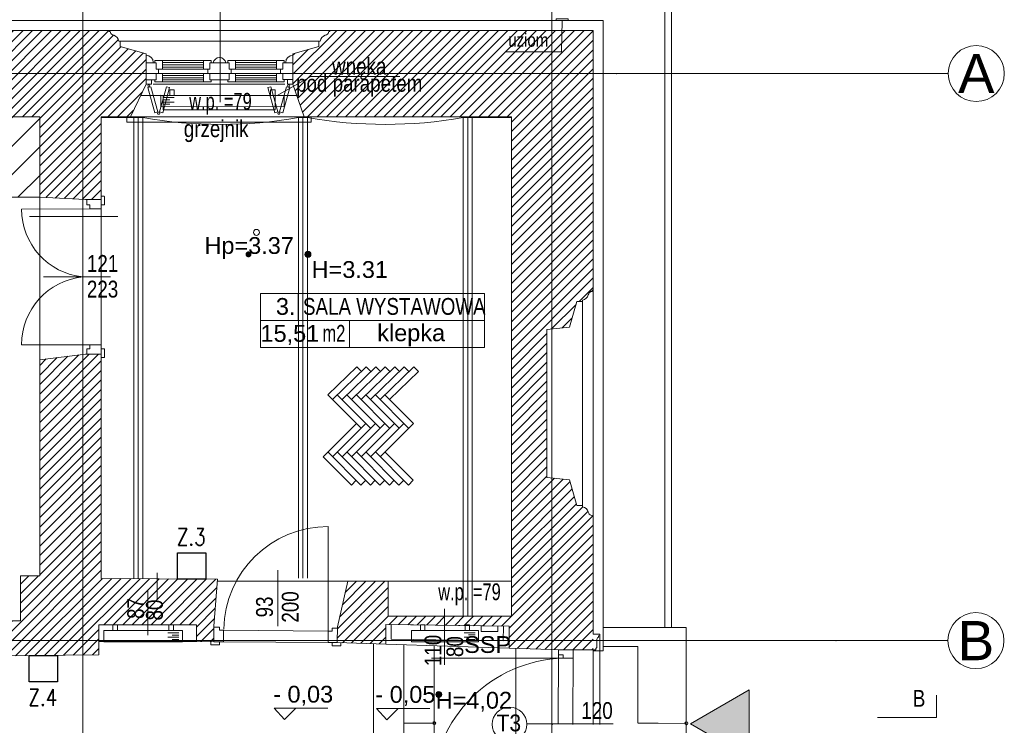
# Model space of a CAD drawing. Header units: millimetres. Extents: x -573548 to 674770, y -184010 to -47794.
# Tile 94 of 181: x 113328 to 122116, y -124238 to -117939. Entities that reach past the tile are written whole.
import ezdxf
from ezdxf.enums import TextEntityAlignment as Align

# ---------------------------------------------------------------- set-up
doc = ezdxf.new("R2010")
doc.units = ezdxf.units.MM
for name, color, linetype, lineweight in [('A.03 RZUT PARTERU_is$0$0_Nr_pióra__25', 8, 'Continuous', 9), ('A.03 RZUT PARTERU_is$0$A-DRZWI_Nr_pióra__9', 8, 'Continuous', 9), ('A.03 RZUT PARTERU_is$0$A-OKNA-OPIS_Nr_pióra__2', 8, 'Continuous', 9), ('A.03 RZUT PARTERU_is$0$A-OKNA-OPIS_Nr_pióra__8', 8, 'Continuous', 9), ('A.03 RZUT PARTERU_is$0$A-OPISY-2_Nr_pióra__2', 8, 'Continuous', 9), ('A.03 RZUT PARTERU_is$0$A-OPISY-3_Nr_pióra__6', 8, 'Continuous', 9), ('A.03 RZUT PARTERU_is$0$A-WIDOK_Nr_pióra__1', 8, 'Continuous', 9), ('A.03 RZUT PARTERU_is$0$A-WYSOKOSCI_Nr_pióra__20', 8, 'Continuous', 9), ('A.03 RZUT PARTERU_is$0$A-WYSOKOSCI_Nr_pióra__7', 8, 'Continuous', 9), ('A.03 RZUT PARTERU_is$0$A_okno_Nr_pióra__20', 8, 'Continuous', 9), ('A.03 RZUT PARTERU_is$0$COKÓŁ_Nr_pióra__1', 8, 'Continuous', 9), ('A.03 RZUT PARTERU_is$0$detalokna_Nr_pióra__1', 8, 'Continuous', 9), ('A.03 RZUT PARTERU_is$0$detalokna_Nr_pióra__2', 8, 'Continuous', 9), ('A.03 RZUT PARTERU_is$0$detalokna_Nr_pióra__8', 8, 'Continuous', 9), ('A.03 RZUT PARTERU_is$0$DIM MALY_Nr_pióra__8', 8, 'Continuous', 9), ('A.03 RZUT PARTERU_is$0$Drawing & Figure_Nr_pióra__18', 8, 'Continuous', 9), ('A.03 RZUT PARTERU_is$0$DRZWI_Nr_pióra__41', 8, 'Continuous', 9), ('A.03 RZUT PARTERU_is$0$Koty_Nr_pióra__1', 8, 'Continuous', 9), ('A.03 RZUT PARTERU_is$0$Koty_Nr_pióra__61', 8, 'Continuous', 9), ('A.03 RZUT PARTERU_is$0$linia nadproza_Nr_pióra__1', 8, 'Continuous', 9), ('A.03 RZUT PARTERU_is$0$Nowe_2D Drafting - General_Nr_pióra__59', 8, 'Continuous', 9), ('A.03 RZUT PARTERU_is$0$Nowe_A-OKNA-OPIS_Nr_pióra__59', 8, 'Continuous', 9), ('A.03 RZUT PARTERU_is$0$Nowe_A_okno_Nr_pióra__59', 8, 'Continuous', 9), ('A.03 RZUT PARTERU_is$0$Nowe_Annotation - Text_Nr_pióra__59', 8, 'Continuous', 9), ('A.03 RZUT PARTERU_is$0$Nowe_DRZWI_Nr_pióra__59', 8, 'Continuous', 9), ('A.03 RZUT PARTERU_is$0$Nowe_GRZEJNIK_Nr_pióra__59', 8, 'Continuous', 9), ('A.03 RZUT PARTERU_is$0$Nowe_okiennice_Nr_pióra__59', 8, 'Continuous', 9), ('A.03 RZUT PARTERU_is$0$Nowe_WIDOK_Nr_pióra__59', 8, 'Continuous', 9), ('A.03 RZUT PARTERU_is$0$opaska_Nr_pióra__1', 8, 'Continuous', 9), ('A.03 RZUT PARTERU_is$0$opisy inne_Nr_pióra__1', 8, 'Continuous', 9), ('A.03 RZUT PARTERU_is$0$opisy inne_Nr_pióra__25', 8, 'Continuous', 9), ('A.03 RZUT PARTERU_is$0$OSIE_Nr_pióra__1', 8, 'Continuous', 9), ('A.03 RZUT PARTERU_is$0$PARAPET_Nr_pióra__7', 8, 'Continuous', 9), ('A.03 RZUT PARTERU_is$0$podciagi_Nr_pióra__1', 8, 'Continuous', 9), ('A.03 RZUT PARTERU_is$0$POSADZKI_Nr_pióra__18', 8, 'Continuous', 9), ('A.03 RZUT PARTERU_is$0$PROG_Nr_pióra__1', 8, 'Continuous', 9), ('A.03 RZUT PARTERU_is$0$PROG_Nr_pióra__6', 8, 'Continuous', 9), ('A.03 RZUT PARTERU_is$0$SCHODY_Nr_pióra__1', 8, 'Continuous', 9), ('A.03 RZUT PARTERU_is$0$strop_Nr_pióra__1', 8, 'Continuous', 9), ('A.03 RZUT PARTERU_is$0$Structural - Bearing_Nr_pióra__21', 8, 'Continuous', 9), ('A.03 RZUT PARTERU_is$0$Structural - Grid', 8, 'Continuous', 9), ('A.03 RZUT PARTERU_is$0$Structural - Grid_Nr_pióra__17', 8, 'Continuous', 9), ('A.03 RZUT PARTERU_is$0$UZOIM#2_Nr_pióra__2', 8, 'Continuous', 9), ('BMS_URZĄDZENIA', 30, 'Continuous', 30), ('SAN_Grzejniki CO na rzucie', 7, 'Continuous', 13)]:
    doc.layers.add(name, color=color, linetype=linetype, lineweight=lineweight)
doc.styles.add('A.03 RZUT PARTERU_is$0$STYL_AUTOMATYCZNY_2', font='arial.ttf')
doc.styles.add('A.03 RZUT PARTERU_is$0$STYL_AUTOMATYCZNY_3', font='arial.ttf', dxfattribs={"width": 0.8})
doc.styles.add('A.03 RZUT PARTERU_is$0$STYL_AUTOMATYCZNY_4', font='arial.ttf', dxfattribs={"width": 0.7})
doc.styles.add('A.03 RZUT PARTERU_is$0$STYL_AUTOMATYCZNY_6', font='arial.ttf', dxfattribs={"width": 0.9})
doc.styles.add('A.03 RZUT PARTERU_is$0$STYL_AUTOMATYCZNY_8', font='arial.ttf', dxfattribs={"width": 0.8})
doc.styles.add('SIMPLEX-10', font='simplex.shx', dxfattribs={"width": 0.8, "height": 10})
pattern_1 = [(45, (655149.01, 0), (-42.426407, 42.426407), [])]

# ---------------------------------------------------------------- blocks, each defined once
blk = doc.blocks.new('A.03 RZUT PARTERU_is$0$Standardowy znacznik osi')
at = {"layer": 'A.03 RZUT PARTERU_is$0$Structural - Grid_Nr_pióra__17'}
blk.add_line((1000, 0), (17855.4, 0), dxfattribs=at)
at = {"layer": 'A.03 RZUT PARTERU_is$0$Structural - Grid_Nr_pióra__17', "style": 'A.03 RZUT PARTERU_is$0$STYL_AUTOMATYCZNY_2'}
for tag, p in [('AC_MarkerText_1_0', (5, -80)), ('AC_MarkerText_1_1', (19360.4, -80))]:
    blk.add_attdef(tag, text='', height=350, rotation=270, dxfattribs=at).set_placement(p, align=Align.TOP_CENTER)
blk = doc.blocks.new('A.03 RZUT PARTERU_is$0$Standardowy znacznik osi_2')
at = {"layer": 'A.03 RZUT PARTERU_is$0$Structural - Grid_Nr_pióra__17'}
blk.add_line((1000, 0), (17853.1, 0), dxfattribs=at)
at = {"layer": 'A.03 RZUT PARTERU_is$0$Structural - Grid_Nr_pióra__17', "style": 'A.03 RZUT PARTERU_is$0$STYL_AUTOMATYCZNY_2'}
for tag, p in [('AC_MarkerText_1_0', (5, -80)), ('AC_MarkerText_1_1', (19358.1, -80))]:
    blk.add_attdef(tag, text='', height=350, rotation=270, dxfattribs=at).set_placement(p, align=Align.TOP_CENTER)
blk = doc.blocks.new('A.03 RZUT PARTERU_is$0$Standardowy znacznik osi_4')
at = {"layer": 'A.03 RZUT PARTERU_is$0$Structural - Grid_Nr_pióra__17'}
for q in [(0, 0), (42868.7, 0)]:
    blk.add_line((1000, 0), q, dxfattribs=at)
blk.add_circle((-250, 0), 250, dxfattribs=at)
blk.add_point((1000, 0), dxfattribs=at)
blk.add_point((1000, 0), dxfattribs=at)
at = {"layer": 'A.03 RZUT PARTERU_is$0$Structural - Grid_Nr_pióra__17', "style": 'A.03 RZUT PARTERU_is$0$STYL_AUTOMATYCZNY_2'}
for tag, p in [('AC_MarkerText_1_0', (-250, -335)), ('AC_MarkerText_1_1', (44118.7, -335))]:
    blk.add_attdef(tag, text='', height=350, rotation=180, dxfattribs=at).set_placement(p, align=Align.TOP_CENTER)
blk = doc.blocks.new('A.03 RZUT PARTERU_is$0$Standardowy znacznik osi_3')
at = {"layer": 'A.03 RZUT PARTERU_is$0$Structural - Grid_Nr_pióra__17'}
for q in [(0, 0), (40906.6, 0)]:
    blk.add_line((2962.2, 0), q, dxfattribs=at)
blk.add_circle((-250, 0), 250, dxfattribs=at)
blk.add_point((2962.2, 0), dxfattribs=at)
blk.add_point((2962.2, 0), dxfattribs=at)
at = {"layer": 'A.03 RZUT PARTERU_is$0$Structural - Grid_Nr_pióra__17', "style": 'A.03 RZUT PARTERU_is$0$STYL_AUTOMATYCZNY_2'}
for tag, p in [('AC_MarkerText_1_0', (-250, -335)), ('AC_MarkerText_1_1', (44118.7, -335))]:
    blk.add_attdef(tag, text='', height=350, rotation=180, dxfattribs=at).set_placement(p, align=Align.TOP_CENTER)
blk = doc.blocks.new('A.03 RZUT PARTERU_is')
at = {"layer": 'A.03 RZUT PARTERU_is$0$A-WIDOK_Nr_pióra__1'}
blk.add_hatch(color=256, dxfattribs=at).paths.add_polyline_path([(774534.3, -99225.2), (775058.7, -99528), (775058.7, -98922.5)])
at = {"layer": 'A.03 RZUT PARTERU_is$0$A-WYSOKOSCI_Nr_pióra__7'}
for points in [[(770616.6, -95034.3, 1), (770563.2, -95034.3, 1)], [(771147.5, -95034.3, 1), (771094.1, -95034.3, 1)], [(772315, -98963, 1), (772261.6, -98963, 1)]]:
    blk.add_hatch(color=256, dxfattribs=at).paths.add_polyline_path(points)
at = {"layer": 'A.03 RZUT PARTERU_is$0$Drawing & Figure_Nr_pióra__18'}
h = blk.add_hatch(dxfattribs=at)
h.set_pattern_fill('Common_Brick_0004', color=256, style=0, pattern_type=2)
h.set_pattern_definition(pattern_1)
h.paths.add_polyline_path([(767946.2, -93256.2), (767946.2, -93324.7), (767946.2, -93474.7), (767946.2, -93514.5), (768085.4, -93805.2), (768118.8, -93805.2), (768726.3, -93805.2), (768726.3, -94525.2), (769136.3, -94545.2), (769276.3, -94545.2), (769276.3, -93805.2), (769536.3, -93805.2), (769675.5, -93515.2), (769675.5, -93475.2), (769675.4, -93325.2), (769675.5, -93325.2), (769675.5, -93245.2), (769445.9, -93180.2), (769445.9, -93129.8), (769433.3, -93129.8, 0.270785), (769387.6, -93078.7), (769376.9, -93074.5, -0.334097), (769356.3, -93045.5), (769346.3, -93045.5), (769346.3, -93035.2), (769281.3, -93035.2), (768275.4, -93035.2), (768275.4, -93045.5), (768265.4, -93045.5, -0.334097), (768244.8, -93074.5), (768234.1, -93078.7, 0.270785), (768188.4, -93129.8), (768175.8, -93129.8), (768175.8, -93180.2), (767946.2, -93245.2)])
h = blk.add_hatch(dxfattribs=at)
h.set_pattern_fill('Common_Brick_0004', color=256, style=0, pattern_type=2)
h.set_pattern_definition(pattern_1)
h.paths.add_polyline_path([(770987.1, -93245.2), (770987.1, -93515.2), (771086.3, -93805.2), (772936.3, -93805.2), (772936.3, -95695.8), (772936.3, -98265.2), (772340.4, -98265.2), (771836.3, -98265.2), (771836.3, -97951.7), (771476.3, -97951.7), (771383, -98358.9), (771383, -98370.3), (771382.9, -98499.2), (771816.5, -98513.5), (771816.5, -98337.3), (772340.4, -98345.2), (772916.5, -98354), (772916.5, -98549.8), (773385.3, -98565.2), (773487.6, -98565.2), (773666.3, -98565.2), (773666.3, -97440.2), (773666.3, -97404.1), (773666.1, -97375.2), (773656, -97375.2), (773656, -97365.2, -0.334097), (773627, -97344.6), (773622.8, -97333.9, 0.270785), (773571.7, -97288.2), (773571.7, -97275.5), (773521.3, -97275.5), (773456.3, -97046), (773253.9, -97026), (773253.9, -95704.4), (773341, -95695.8), (773456.3, -95684.4), (773521.3, -95454.9), (773571.7, -95454.9), (773571.7, -95442.2, 0.270785), (773622.8, -95396.6), (773627, -95385.8, -0.334097), (773656, -95365.2), (773656, -95355.2), (773656.1, -95355.2), (773666.3, -95355.2), (773666.3, -93035.2), (773387.3, -93035.2), (771326.3, -93035.2), (771316.3, -93035.2), (771316.3, -93045.5), (771306.3, -93045.5, -0.334097), (771285.7, -93074.5), (771274.9, -93078.7, 0.270785), (771229.3, -93129.8), (771216.6, -93180.2)])
h = blk.add_hatch(dxfattribs=at)
h.set_pattern_fill('Common_Brick_0004', color=256, style=0, pattern_type=2)
h.set_pattern_definition(pattern_1)
h.paths.add_polyline_path([(762167.7, -98833.9), (762170.2, -98833.9), (762170.2, -98675.1), (763310.3, -98664.6), (763510.3, -98662.8), (769255.8, -98610.2), (769255.7, -98340.1), (769690.7, -98340.1), (770125.7, -98340.1), (770125.8, -98490.3), (770280.9, -98493.8), (770280.9, -98352.6), (770314.2, -97934.4), (769776.3, -97931), (769276.3, -97927.8), (769276.3, -95925.2), (769136.3, -95925.2), (768726.3, -95975.2), (768726.3, -97905.2), (768556.3, -97905.2), (768556.3, -98305.2), (763510.3, -98341.8), (763310.3, -98343.2), (763036.3, -98345.2), (763036.3, -97945.2), (762796.3, -97945.2), (762824.4, -95945.1), (762332.5, -95904.5), (762204.5, -95904.5), (762202.5, -96064.2), (762392.5, -96066.6), (762390, -96264.9), (762383.9, -96746.6), (762193.9, -96744.2), (762169.6, -98675.1)])
at = {"layer": 'A.03 RZUT PARTERU_is$0$Nowe_2D Drafting - General_Nr_pióra__59'}
h = blk.add_hatch(dxfattribs=at)
h.set_pattern_fill('Masonry_Block_0004', color=256, style=0, pattern_type=2)
h.set_pattern_definition([(45, (655149.01, 0), (-127.27922, 127.27922), [])])
h.paths.add_polyline_path([(762826.3, -93805.2), (762826.3, -94525.2), (768726.3, -94525.2), (768726.3, -93805.2)])
at = {"layer": 'A.03 RZUT PARTERU_is$0$0_Nr_pióra__25'}
blk.add_lwpolyline([(776204.7, -99170.1), (776729.7, -99170.1), (776729.7, -98970.1)], dxfattribs=at)
at = {"layer": 'A.03 RZUT PARTERU_is$0$A-DRZWI_Nr_pióra__9'}
for p, q in [((769358.9, -95235.2), (768761.9, -95235.2)), ((770851.9, -97853.3), (770851.9, -98354.3)), ((769690.7, -98036.7), (769690.7, -98433.3)), ((772340.4, -98198.7), (772340.4, -98699.7)), ((773397.7, -98638.7), (772224.6, -98638.7)), ((773843.4, -99225.2), (773073.7, -99225.2))]:
    blk.add_line(p, q, dxfattribs=at)
for points in [[(769173.3, -94629.2), (768564.3, -94629.5, 0.384814), (769112.5, -95235.2)], [(769173.3, -95841.2), (768564.3, -95841, -0.384814), (769112.5, -95235.2)], [(771302.6, -98393.4), (771301.9, -97464, 0.409286), (770368.7, -98380.6)]]:
    blk.add_lwpolyline(points, format="xyb", dxfattribs=at)
at = {"layer": 'A.03 RZUT PARTERU_is$0$A-OKNA-OPIS_Nr_pióra__8'}
blk.add_circle((772919.7, -99229.6), 154.1, dxfattribs=at)
at = {"layer": 'A.03 RZUT PARTERU_is$0$A-OPISY-3_Nr_pióra__6'}
for p, q in [((771033.6, -95385.1), (771033.6, -95625.1)), ((770697.2, -95625.1), (772697.2, -95625.1)), ((771490.2, -95625.1), (771490.2, -95865.1))]:
    blk.add_line(p, q, dxfattribs=at)
blk.add_lwpolyline([(770697.2, -95865.1), (770697.2, -95385.1), (772697.2, -95385.1), (772697.2, -95865.1)], close=True, dxfattribs=at)
at = {"layer": 'A.03 RZUT PARTERU_is$0$A-WIDOK_Nr_pióra__1'}
blk.add_lwpolyline([(774534.3, -99225.2), (775058.7, -99528), (775058.7, -98922.5)], close=True, dxfattribs=at)
at = {"layer": 'A.03 RZUT PARTERU_is$0$A-WYSOKOSCI_Nr_pióra__7'}
for centre in [(770661.1, -94837.8), (771120.8, -95034.3), (772288.3, -98963)]:
    blk.add_circle(centre, 26.7, dxfattribs=at)
at = {"layer": 'A.03 RZUT PARTERU_is$0$A_okno_Nr_pióra__20'}
blk.add_lwpolyline([(772666.6, -98350.2), (772816.5, -98352.4), (772815.8, -98402.4), (772665.8, -98400.2)], close=True, dxfattribs=at)
at = {"layer": 'A.03 RZUT PARTERU_is$0$COKÓŁ_Nr_pióra__1'}
for p, q in [((759725.3, -92945.2), (773756.3, -92945.2)), ((773756.3, -92945.2), (773756.3, -98574.9)), ((773666.3, -98574.9), (773756.3, -98574.9))]:
    blk.add_line(p, q, dxfattribs=at)
at = {"layer": 'A.03 RZUT PARTERU_is$0$detalokna_Nr_pióra__1'}
for p, q in [((769348.1, -93035.2), (771316.3, -93035.2)), ((773666.3, -95353.5), (773666.3, -97373.5))]:
    blk.add_line(p, q, dxfattribs=at)
at = {"layer": 'A.03 RZUT PARTERU_is$0$detalokna_Nr_pióra__2'}
for p, q in [((769445.9, -93129.8), (771216.6, -93129.8)), ((773571.7, -95453.2), (773571.7, -97273.8))]:
    blk.add_line(p, q, dxfattribs=at)
blk.add_lwpolyline([(769505.6, -93805.2), (769505.6, -93855.5), (771149.2, -93855.5), (771149.2, -93805.2)], dxfattribs=at)
at = {"layer": 'A.03 RZUT PARTERU_is$0$detalokna_Nr_pióra__8'}
for p, q in [((769738.4, -93515.2), (770914.2, -93515.2)), ((769627.5, -93615.2), (771021.3, -93615.2)), ((769536.3, -93805.2), (771086.3, -93805.2))]:
    blk.add_line(p, q, dxfattribs=at)
at = {"layer": 'A.03 RZUT PARTERU_is$0$DIM MALY_Nr_pióra__8'}
for p, q in [((768636.8, -94697.6), (769423.5, -94697.6)), ((769776.3, -97876.7), (769776.3, -98118.7))]:
    blk.add_line(p, q, dxfattribs=at)
at = {"layer": 'A.03 RZUT PARTERU_is$0$DRZWI_Nr_pióra__41'}
for p, q in [((769276.3, -94593.5), (769276.3, -94545.2)), ((769276.3, -95876.9), (769276.3, -95925.2)), ((770332.5, -98493.2), (770284.2, -98493.2)), ((771337.3, -98500.3), (771385.6, -98500.3))]:
    blk.add_line(p, q, dxfattribs=at)
for points in [[(769146.3, -94545.2), (769146.3, -94593.5), (769173.3, -94593.5), (769173.3, -94629.2), (769276.3, -94629.2), (769276.3, -94593.5), (769304.5, -94593.5)], [(769146.3, -95925.2), (769146.3, -95876.9), (769173.3, -95876.9), (769173.3, -95841.2), (769276.3, -95841.2), (769276.3, -95876.9), (769304.5, -95876.9)], [(770284.2, -98363.2), (770332.5, -98363.2), (770332.5, -98390.3), (770368.3, -98390.3), (770368.3, -98493.2), (770332.5, -98493.2), (770332.5, -98521.4)], [(771385.6, -98370.3), (771337.3, -98370.3), (771337.3, -98397.3), (771301.6, -98397.3), (771301.6, -98500.3), (771337.3, -98500.3), (771337.3, -98528.5)]]:
    blk.add_lwpolyline(points, dxfattribs=at)
for points in [[(769304.5, -94593.5), (769304.5, -94519.5, 0.414334), (769300.5, -94515.5), (769276.3, -94515.5)], [(769304.5, -95876.9), (769304.5, -95951, -0.414334), (769300.5, -95955), (769276.3, -95955)], [(770332.5, -98521.4), (770258.5, -98521.4, -0.414334), (770254.5, -98517.4), (770254.5, -98493.2)], [(771337.3, -98528.5), (771411.4, -98528.5, 0.414334), (771415.4, -98524.5), (771415.4, -98500.3)]]:
    blk.add_lwpolyline(points, format="xyb", dxfattribs=at)
at = {"layer": 'A.03 RZUT PARTERU_is$0$Koty_Nr_pióra__1'}
for points in [[(771297.5, -99086.1), (770820.2, -99086.1), (770911.4, -99185.7), (771013.5, -99086.1)], [(772209.8, -99089.6), (771732.5, -99089.6), (771823.7, -99189.1), (771925.8, -99089.6)]]:
    blk.add_lwpolyline(points, dxfattribs=at)
at = {"layer": 'A.03 RZUT PARTERU_is$0$linia nadproza_Nr_pióra__1'}
for p, q in [((768726.3, -94525.2), (768726.3, -95975.2)), ((769276.3, -94545.2), (769276.3, -95925.2)), ((770314.1, -97951.7), (771476.3, -97951.7)), ((772936.3, -97951.7), (771836.3, -97951.7)), ((772977.5, -98551.8), (772977.3, -99894.9)), ((773666.3, -98565.2), (773666.3, -99230.1))]:
    blk.add_line(p, q, dxfattribs=at)
at = {"layer": 'A.03 RZUT PARTERU_is$0$Nowe_2D Drafting - General_Nr_pióra__59', "flags": 128}
blk.add_lwpolyline([(762826.3, -93805.2), (762826.3, -94525.2), (768726.3, -94525.2), (768726.3, -93805.2)], close=True, dxfattribs=at)
at = {"layer": 'A.03 RZUT PARTERU_is$0$Nowe_A-OKNA-OPIS_Nr_pióra__59'}
blk.add_line((770336.3, -93676.8), (770336.3, -92471.6), dxfattribs=at)
at = {"layer": 'A.03 RZUT PARTERU_is$0$Nowe_A_okno_Nr_pióra__59'}
for points in [[(769823.6, -93305.1), (769823.6, -93380.1), (769765.4, -93380.2), (769765.4, -93325.2), (769753.6, -93325.2), (769753.6, -93305.2)], [(770188.1, -93305), (770188.1, -93380), (770246.3, -93380), (770246.3, -93325), (770258.1, -93325), (770258.1, -93305)], [(770474.5, -93304.9), (770474.5, -93379.9), (770416.3, -93379.9), (770416.3, -93324.9), (770404.5, -93324.9), (770404.5, -93304.9)], [(770838.9, -93304.7), (770838.9, -93379.7), (770897.1, -93379.7), (770897.1, -93324.7), (770908.9, -93324.7), (770908.9, -93304.7)], [(769675.5, -93475.2), (769675.4, -93325.2), (769765.4, -93325.2), (769765.4, -93380.2), (769785.4, -93380.2), (769785.4, -93420.2), (769765.4, -93420.2), (769765.5, -93475.2)], [(770987.1, -93474.7), (770987.1, -93324.7), (770897.1, -93324.7), (770897.1, -93379.7), (770877.1, -93379.7), (770877.1, -93419.7), (770897.1, -93419.7), (770897.1, -93474.7)], [(769725.5, -93475.2), (769725.5, -93515.2), (769675.5, -93515.2), (769675.5, -93475.2)], [(769823.7, -93495.1), (769823.6, -93420.1), (769765.4, -93420.2), (769765.5, -93475.2), (769753.7, -93475.2), (769753.7, -93495.2)], [(770188.1, -93495), (770188.1, -93420), (770246.3, -93420), (770246.3, -93475), (770258.1, -93475), (770258.1, -93495)], [(770474.6, -93494.9), (770474.5, -93419.9), (770416.3, -93419.9), (770416.4, -93474.9), (770404.6, -93474.9), (770404.6, -93494.9)], [(770838.9, -93494.7), (770838.9, -93419.7), (770897.1, -93419.7), (770897.1, -93474.7), (770908.9, -93474.7), (770908.9, -93494.7)], [(770987.1, -93474.7), (770987.1, -93514.7), (770937.1, -93514.7), (770937.1, -93474.7)]]:
    blk.add_lwpolyline(points, close=True, dxfattribs=at)
for points in [[(770188.1, -93305), (769823.6, -93305.1)], [(769823.6, -93322.6), (770188.1, -93322.4)], [(770474.5, -93304.9), (770838.9, -93304.8)], [(770838.9, -93322.3), (770474.5, -93322.3)], [(769823.6, -93342.6), (770188.1, -93342.4)], [(769823.6, -93362.6), (770188.1, -93362.4)], [(769823.6, -93380.1), (770188.1, -93380)], [(770336.3, -93325), (770246.3, -93325), (770246.3, -93380), (770226.3, -93380), (770226.3, -93420), (770246.3, -93420), (770246.3, -93475), (770336.3, -93475), (770336.3, -93475)], [(770326.3, -93325), (770416.3, -93324.9), (770416.3, -93379.9), (770436.3, -93379.9), (770436.3, -93419.9), (770416.3, -93419.9), (770416.4, -93474.9), (770326.4, -93475), (770326.4, -93475)], [(770838.9, -93342.3), (770474.5, -93342.3)], [(770838.9, -93362.3), (770474.5, -93362.3)], [(770838.9, -93379.7), (770474.5, -93379.9)], [(769823.6, -93420.1), (770188.1, -93420)], [(769823.6, -93437.6), (770188.1, -93437.4)], [(769823.7, -93457.6), (770188.1, -93457.4)], [(769823.7, -93477.6), (770188.1, -93477.4)], [(770188.1, -93495), (769823.7, -93495.1)], [(770838.9, -93419.8), (770474.5, -93419.9)], [(770838.9, -93437.3), (770474.5, -93437.3)], [(770838.9, -93457.3), (770474.6, -93457.3)], [(770838.9, -93477.3), (770474.6, -93477.3)], [(770474.6, -93494.9), (770838.9, -93494.7)]]:
    blk.add_lwpolyline(points, dxfattribs=at)
blk.add_lwpolyline([(770275.1, -93325), (770387.5, -93325, 0.845314)], format="xyb", close=True, dxfattribs=at)
at = {"layer": 'A.03 RZUT PARTERU_is$0$Nowe_DRZWI_Nr_pióra__59'}
blk.add_lwpolyline([(773487.6, -98565.2), (773487.6, -98610.4), (773487.6, -98638.7), (773397.7, -98638.7), (773397.7, -98610.4), (773357.6, -98610.4), (773357.6, -98565.2)], close=True, dxfattribs=at)
for points in [[(773392.7, -99811.8), (772224.6, -99811.8, -0.394952), (773397.7, -98638.7)], [(773304.2, -99229.3, 0.003386), (773295.9, -99230.3)]]:
    blk.add_lwpolyline(points, format="xyb", dxfattribs=at)
at = {"layer": 'A.03 RZUT PARTERU_is$0$Nowe_GRZEJNIK_Nr_pióra__59'}
for points in [[(769827.4, -93745.2), (770827.4, -93745.2), (770827.4, -93615.2), (769827.4, -93615.2)], [(771862.8, -98468), (772862.7, -98483.2), (772864.7, -98353.2), (771864.8, -98338)]]:
    blk.add_lwpolyline(points, close=True, dxfattribs=at)
at = {"layer": 'A.03 RZUT PARTERU_is$0$Nowe_okiennice_Nr_pióra__59'}
for points in [[(769719.1, -93538.1), (769691.3, -93545.8), (769753.4, -93770.7), (769781.2, -93763.1)], [(769858.7, -93537.4), (769886.5, -93545.1), (769824.4, -93770.1), (769796.6, -93762.4)], [(770790.5, -93537.4), (770762.7, -93545.1), (770824.8, -93770.1), (770852.6, -93762.4)], [(770930.1, -93538.1), (770957.9, -93545.8), (770895.8, -93770.7), (770868, -93763.1)]]:
    blk.add_lwpolyline(points, close=True, dxfattribs=at)
for centre in [(769700.6, -93529.7), (770948.6, -93529.7), (769788.6, -93774.7), (770860.6, -93774.7)]:
    blk.add_circle(centre, 9.4, dxfattribs=at)
at = {"layer": 'A.03 RZUT PARTERU_is$0$Nowe_WIDOK_Nr_pióra__59'}
for centre, start, end in [((769675.4, -93321.5), 359.921, 89.53553), ((770988, -93321.5), 90.46447, 180.079)]:
    blk.add_arc(centre, 65.3, start, end, dxfattribs=at)
at = {"layer": 'A.03 RZUT PARTERU_is$0$opaska_Nr_pióra__1'}
for points in [[(774365.4, -98364.9), (774365.4, -92335.2), (770520.8, -92335.2)], [(774305.4, -98364.9), (774305.4, -92395.2), (770490.1, -92395.2)]]:
    blk.add_lwpolyline(points, dxfattribs=at)
at = {"layer": 'A.03 RZUT PARTERU_is$0$opisy inne_Nr_pióra__1'}
blk.add_lwpolyline([(771941.8, -93447), (771146.2, -93447), (770845, -93615.2)], dxfattribs=at)
at = {"layer": 'A.03 RZUT PARTERU_is$0$OSIE_Nr_pióra__1'}
for p, q in [((769606.3, -93805.2), (769606.3, -97925.2)), ((771076.3, -93805.2), (771076.3, -97925.2)), ((772546.3, -93805.2), (772546.3, -98265.2))]:
    blk.add_line(p, q, dxfattribs=at)
at = {"layer": 'A.03 RZUT PARTERU_is$0$podciagi_Nr_pióra__1'}
blk.add_line((773726.3, -98425.2), (773726.3, -99230.1), dxfattribs=at)
at = {"layer": 'A.03 RZUT PARTERU_is$0$POSADZKI_Nr_pióra__18'}
for p, q in [((771298, -96288.7), (771555.8, -96037.6)), ((771340.4, -96331.1), (771640.7, -96037.6)), ((771425.3, -96331.1), (771725.5, -96037.6)), ((771510.2, -96331.1), (771810.4, -96037.6)), ((771555.8, -96037.6), (771598.2, -96080)), ((771595, -96331.1), (771895.2, -96037.6)), ((771640.7, -96037.6), (771683.1, -96080)), ((771679.9, -96331.1), (771980.1, -96037.6)), ((771725.5, -96037.6), (771767.9, -96080)), ((771764.7, -96331.1), (772064.9, -96037.6)), ((771810.4, -96037.6), (771852.8, -96080)), ((771895.2, -96037.6), (771937.6, -96080)), ((771980.1, -96037.6), (772022.5, -96080)), ((772064.9, -96037.6), (772107.4, -96080)), ((771849.6, -96331.1), (772107.4, -96080)), ((771298, -96288.7), (771595, -96585.7)), ((771382.9, -96288.7), (771679.9, -96585.7)), ((771467.7, -96288.7), (771764.7, -96585.7)), ((771552.6, -96288.7), (771849.6, -96585.7)), ((771637.4, -96288.7), (771934.4, -96585.7)), ((771722.3, -96288.7), (772019.3, -96585.7)), ((771807.1, -96288.7), (772061.7, -96543.3)), ((771255.6, -96840.3), (771552.6, -96543.3)), ((771340.4, -96840.3), (771637.4, -96543.3)), ((771425.3, -96840.3), (771722.3, -96543.3)), ((771510.2, -96840.3), (771807.1, -96543.3)), ((771595, -96840.3), (771892, -96543.3)), ((771595, -96585.7), (771637.4, -96543.3)), ((771679.9, -96840.3), (771976.8, -96543.3)), ((771764.7, -96840.3), (772061.7, -96543.3)), ((771976.8, -96543.3), (772019.3, -96585.7)), ((771298, -96797.8), (771593.6, -97093.4)), ((771382.9, -96797.8), (771678.5, -97093.4)), ((771467.7, -96797.8), (771763.3, -97093.4)), ((771552.6, -96797.8), (771848.2, -97093.4)), ((771637.4, -96797.8), (771933, -97093.4)), ((771722.3, -96797.8), (772017.9, -97093.4)), ((771807.1, -96797.8), (772060.3, -97051)), ((771255.6, -96840.3), (771508.8, -97093.4)), ((771508.8, -97093.4), (771551.2, -97051)), ((771593.6, -97093.4), (771636.1, -97051)), ((771678.5, -97093.4), (771720.9, -97051)), ((771763.3, -97093.4), (771805.8, -97051)), ((771848.2, -97093.4), (771890.6, -97051)), ((771933, -97093.4), (771975.5, -97051)), ((772017.9, -97093.4), (772060.3, -97051))]:
    blk.add_line(p, q, dxfattribs=at)
at = {"layer": 'A.03 RZUT PARTERU_is$0$PROG_Nr_pióra__1'}
for p, q in [((770125.8, -98490.3), (769255.8, -98490.5)), ((771816.5, -98513.5), (772916.5, -98549.8))]:
    blk.add_line(p, q, dxfattribs=at)
at = {"layer": 'A.03 RZUT PARTERU_is$0$PROG_Nr_pióra__6'}
for p, q in [((770368.3, -98390.3), (771301.6, -98397.3)), ((770368.3, -98493.8), (771301.6, -98500.3)), ((773357.6, -98574.9), (773355.1, -99225.2)), ((773487.6, -98565.2), (773485.1, -99230.1))]:
    blk.add_line(p, q, dxfattribs=at)
at = {"layer": 'A.03 RZUT PARTERU_is$0$SCHODY_Nr_pióra__1'}
for p, q in [((774496.3, -98364.9), (773756.3, -98364.9)), ((774496.3, -98364.9), (774496.3, -100104.5)), ((771706.3, -98509.9), (771706.3, -99955.2)), ((771976.3, -98518.8), (771976.3, -99935)), ((772246.3, -98527.7), (772246.3, -99925.4)), ((774066.3, -98534.9), (773756.3, -98534.9)), ((774066.3, -98534.9), (774066.3, -99217))]:
    blk.add_line(p, q, dxfattribs=at)
for points in [[(772260.8, -99218.3, 1), (772235.3, -99218.3, 1)], [(774510.8, -99220.2, 1), (774485.3, -99220.2, 1)]]:
    blk.add_lwpolyline(points, format="xyb", close=True, dxfattribs=at)
for points in [[(772248, -99219.2), (772156.1, -99220.2), (771976.3, -99220.2)], [(774498, -99221.2), (774246.1, -99220.2), (774066.3, -99220.2)]]:
    blk.add_lwpolyline(points, dxfattribs=at)
at = {"layer": 'A.03 RZUT PARTERU_is$0$strop_Nr_pióra__1'}
for p, q in [((769566.3, -93805.2), (769566.3, -97925.2)), ((769646.3, -93805.2), (769646.3, -97925.2)), ((771036.3, -93805.2), (771036.3, -97925.2)), ((771116.3, -93805.2), (771116.3, -97925.2)), ((772506.3, -93805.2), (772506.3, -98265.2)), ((772586.3, -93805.2), (772586.3, -98265.2))]:
    blk.add_line(p, q, dxfattribs=at)
blk.add_lwpolyline([(769276.3, -93813.9), (769646.3, -93813.9, 0.086331), (771036.3, -93813.9), (771116.3, -93813.9, 0.086331), (772506.3, -93813.9), (772936.3, -93813.9)], format="xyb", dxfattribs=at)
at = {"layer": 'A.03 RZUT PARTERU_is$0$Structural - Bearing_Nr_pióra__21'}
for p, q in [((769346.3, -93035.2), (768275.4, -93035.2)), ((773666.3, -93035.2), (771326.3, -93035.2)), ((773666.3, -93035.2), (773666.3, -95353.5)), ((769675.5, -93515.2), (769536.3, -93805.2)), ((770987.1, -93515.2), (771086.3, -93805.2)), ((768726.3, -93805.2), (768086.3, -93805.2)), ((768726.3, -93805.2), (768726.3, -94525.2)), ((769276.3, -93805.2), (769276.3, -94545.2)), ((769536.3, -93805.2), (769276.3, -93805.2)), ((772936.3, -93805.2), (771086.3, -93805.2)), ((772936.3, -93805.2), (772936.3, -98265.2)), ((768726.3, -94525.2), (769136.3, -94545.2)), ((769276.3, -94545.2), (769136.3, -94545.2)), ((768726.3, -95975.2), (769136.3, -95925.2)), ((769276.3, -95925.2), (769136.3, -95925.2)), ((769276.3, -95925.2), (769276.3, -97927.8)), ((768726.3, -95975.2), (768726.3, -97905.2)), ((773666.3, -97373.5), (773666.3, -98425.2)), ((768556.3, -97905.2), (768556.3, -98305.2)), ((768556.3, -97905.2), (768726.3, -97905.2)), ((770314.2, -97934.4), (769276.3, -97927.8)), ((770314.2, -97934.4), (770280.9, -98352.6)), ((771476.3, -97951.7), (771383, -98358.9)), ((771836.3, -97951.7), (771476.3, -97951.7)), ((771836.3, -98265.2), (771836.3, -97951.7)), ((763036.3, -98345.2), (768556.3, -98305.2)), ((772936.3, -98265.2), (771836.3, -98265.2)), ((769255.7, -98340.1), (769255.8, -98610.2)), ((770125.7, -98340.1), (769255.7, -98340.1)), ((770125.7, -98340.1), (770125.8, -98490.3)), ((770280.9, -98493.8), (770280.9, -98352.6)), ((771382.9, -98499.2), (771383, -98358.9)), ((771816.5, -98337.3), (771816.5, -98513.5)), ((772916.5, -98354), (771816.5, -98337.3)), ((772916.5, -98354), (772916.5, -98549.8)), ((770280.9, -98493.8), (770125.8, -98490.3)), ((771816.5, -98513.5), (771382.9, -98499.2)), ((773385.3, -98565.2), (772916.5, -98549.8)), ((773690.3, -98565.2), (773385.3, -98565.2)), ((762170.2, -98675.1), (769255.8, -98610.2))]:
    blk.add_line(p, q, dxfattribs=at)
for points in [[(769281.3, -93035.2), (769346.3, -93035.2), (769346.3, -93045.5), (769356.3, -93045.5, 0.334097), (769376.9, -93074.5), (769387.6, -93078.7, -0.270785), (769433.3, -93129.8), (769445.9, -93129.8), (769445.9, -93180.2), (769675.5, -93245.2), (769675.5, -93515.2)], [(771381.3, -93035.2), (771316.3, -93035.2), (771316.3, -93045.5), (771306.3, -93045.5, -0.334097), (771285.7, -93074.5), (771274.9, -93078.7, 0.270785), (771229.3, -93129.8), (771216.6, -93129.8), (771216.6, -93180.2), (770987.1, -93245.2), (770987.1, -93515.2)], [(773666.3, -97440.2), (773666.3, -97375.2), (773656, -97375.2), (773656, -97365.2, -0.334097), (773627, -97344.6), (773622.8, -97333.9, 0.270785), (773571.7, -97288.2), (773571.7, -97275.5), (773521.3, -97275.5), (773456.3, -97046), (773253.9, -97026), (773253.9, -95704.4), (773456.3, -95684.4), (773521.3, -95454.9), (773571.7, -95454.9), (773571.7, -95442.2, 0.270785), (773622.8, -95396.6), (773627, -95385.8, -0.334097), (773656, -95365.2), (773656, -95355.2), (773666.3, -95355.2), (773666.3, -95290.2)], [(773666.3, -98565.2), (773690.3, -98565.2), (773690.3, -98550.2, 0.436052), (773700.3, -98540.5), (773700.3, -98468.1, -0.371445), (773713.3, -98452.2), (773713.3, -98440.2), (773726.3, -98440.2), (773726.3, -98425.2), (773666.3, -98425.2), (773666.3, -98309.7)]]:
    blk.add_lwpolyline(points, format="xyb", dxfattribs=at)
at = {"layer": 'A.03 RZUT PARTERU_is$0$UZOIM#2_Nr_pióra__2'}
blk.add_lwpolyline([(772880.3, -93225.4), (773382.5, -93225.4), (773389.6, -92945.2)], dxfattribs=at)
blk.add_lwpolyline([(773336.8, -92931.5), (773442.3, -92931.5), (773442.3, -92945.2), (773336.8, -92945.2)], close=True, dxfattribs=at)
at = {"layer": 'A.03 RZUT PARTERU_is$0$Structural - Grid', "zscale": 1000, "rotation": 90}
for name, p in [('A.03 RZUT PARTERU_is$0$Standardowy znacznik osi', (769111.3, -108395.1)), ('A.03 RZUT PARTERU_is$0$Standardowy znacznik osi_2', (773295.9, -108395.1))]:
    blk.add_blockref(name, p, dxfattribs=at)
at = {"layer": 'A.03 RZUT PARTERU_is$0$Structural - Grid'}
ref = blk.add_blockref('A.03 RZUT PARTERU_is$0$Standardowy znacznik osi_3', (776835.6, -93420.2), dxfattribs=dict(at, zscale=1000, rotation=180))
ref.add_attrib('AC_MarkerText_1', 'A', dxfattribs={"layer": 'A.03 RZUT PARTERU_is$0$Structural - Grid_Nr_pióra__17', "color": 20, "lineweight": 15, "true_color": 0xf73328, "height": 350, "style": 'A.03 RZUT PARTERU_is$0$STYL_AUTOMATYCZNY_2'}).set_placement((777085.6, -93245.2), align=Align.TOP_CENTER)
ref = blk.add_blockref('A.03 RZUT PARTERU_is$0$Standardowy znacznik osi_4', (776832.4, -98482.5), dxfattribs=dict(at, zscale=1000, rotation=180))
ref.add_attrib('AC_MarkerText_1', 'B', dxfattribs={"layer": 'A.03 RZUT PARTERU_is$0$Structural - Grid_Nr_pióra__17', "color": 20, "lineweight": 15, "true_color": 0xf73328, "height": 350, "style": 'A.03 RZUT PARTERU_is$0$STYL_AUTOMATYCZNY_2'}).set_placement((777082.4, -98307.5), align=Align.TOP_CENTER)
at = {"layer": 'A.03 RZUT PARTERU_is$0$A-OKNA-OPIS_Nr_pióra__2', "insert": (772913.2, -99218.1), "char_height": 150, "attachment_point": 5, "style": 'A.03 RZUT PARTERU_is$0$STYL_AUTOMATYCZNY_6'}
blk.add_mtext('\\A1;{\\pqc;\\fArial|b0|i0|c238|p0;\\W0.900000;T3}', dxfattribs=at)
at = {"layer": 'A.03 RZUT PARTERU_is$0$A-OPISY-2_Nr_pióra__2', "char_height": 150}
for s, insert, attachment_point, style in [('\\A1;{\\pql;\\fArial|b0|i0|c238|p0;\\W1.000000;3.}', (770834.8, -95576.3), 7, 'A.03 RZUT PARTERU_is$0$STYL_AUTOMATYCZNY_2'), ('\\A1;{\\pql;\\fArial|b0|i0|c238|p0;\\W0.800000;SALA WYSTAWOWA}', (771076.3, -95576.2), 7, 'A.03 RZUT PARTERU_is$0$STYL_AUTOMATYCZNY_3'), ('\\A1;{\\pql;\\fArial|b0|i0|c238|p0;\\W1.000000;15,51}', (770697.2, -95842.8), 7, 'A.03 RZUT PARTERU_is$0$STYL_AUTOMATYCZNY_2'), ('\\A1;{\\pqr;\\fArial|b0|i0|c238|p0;\\W0.700000;m2}', (771454.4, -95663.7), 3, 'A.03 RZUT PARTERU_is$0$STYL_AUTOMATYCZNY_4'), ('\\A1;{\\pql;\\fArial|b0|i0|c238|p0;\\W1.000000;klepka}', (771739.1, -95854.6), 7, 'A.03 RZUT PARTERU_is$0$STYL_AUTOMATYCZNY_2')]:
    blk.add_mtext(s, dxfattribs=dict(at, insert=insert, attachment_point=attachment_point, style=style))
at = {"layer": 'A.03 RZUT PARTERU_is$0$A-WYSOKOSCI_Nr_pióra__20', "insert": (772724.6, -98518.4), "char_height": 150, "attachment_point": 5, "style": 'A.03 RZUT PARTERU_is$0$STYL_AUTOMATYCZNY_2'}
blk.add_mtext('\\A1;{\\pqc;\\fArial|b0|i0|c238|p0;\\W1.000000;SSP}', dxfattribs=at)
at = {"layer": 'A.03 RZUT PARTERU_is$0$A-WYSOKOSCI_Nr_pióra__7', "char_height": 150, "attachment_point": 5, "style": 'A.03 RZUT PARTERU_is$0$STYL_AUTOMATYCZNY_2'}
for s, insert in [('\\A1;{\\pqc;\\fArial|b0|i0|c238|p0;\\W1.000000;Hp=3.37}', (770596.2, -94977.7)), ('\\A1;{\\pqc;\\fArial|b0|i0|c238|p0;\\W1.000000;H=3.31}', (771494.2, -95170.7)), ('\\A1;{\\pqc;\\fArial|b0|i0|c238|p0;\\W1.000000;H=4,02}', (772601.3, -99028.8))]:
    blk.add_mtext(s, dxfattribs=dict(at, insert=insert))
at = {"layer": 'A.03 RZUT PARTERU_is$0$Koty_Nr_pióra__61', "char_height": 150, "attachment_point": 7, "style": 'A.03 RZUT PARTERU_is$0$STYL_AUTOMATYCZNY_2'}
for s, insert in [('\\A1;{\\pql;\\fArial|b0|i0|c238|p0;\\W1.000000;- 0,03}', (770810, -99063.6)), ('\\A1;{\\pql;\\fArial|b0|i0|c238|p0;\\W1.000000;- 0,05}', (771722.3, -99065.4))]:
    blk.add_mtext(s, dxfattribs=dict(at, insert=insert))
at = {"layer": 'A.03 RZUT PARTERU_is$0$Nowe_Annotation - Text_Nr_pióra__59', "insert": (770012.9, -94032.8), "char_height": 150, "attachment_point": 7, "style": 'A.03 RZUT PARTERU_is$0$STYL_AUTOMATYCZNY_8'}
blk.add_mtext('\\A1;{\\pql;\\fArial|b0|i0|c238|p0;\\W0.800000;grzejnik }', dxfattribs=at)
at = {"layer": 'A.03 RZUT PARTERU_is$0$opisy inne_Nr_pióra__1', "char_height": 150, "attachment_point": 5, "style": 'A.03 RZUT PARTERU_is$0$STYL_AUTOMATYCZNY_3'}
for s, insert in [('\\A1;{\\pqc;\\fArial|b0|i0|c238|p0;\\W0.800000;wnęka}', (771578.4, -93377)), ('\\A1;{\\pqc;\\fArial|b0|i0|c238|p0;\\W0.800000;pod parapetem}', (771578.4, -93530)), ('\\A1;{\\pqc;\\fArial|b0|i0|c238|p0;\\W0.800000;121}', (769287.6, -95115.4)), ('\\A1;{\\pqc;\\fArial|b0|i0|c238|p0;\\W0.800000;223}', (769287.6, -95345.5)), ('\\A1;{\\pqc;\\fArial|b0|i0|c238|p0;\\W0.800000;120}', (773701, -99107.5))]:
    blk.add_mtext(s, dxfattribs=dict(at, insert=insert))
at = {"layer": 'A.03 RZUT PARTERU_is$0$opisy inne_Nr_pióra__1', "char_height": 150, "rotation": 90, "style": 'A.03 RZUT PARTERU_is$0$STYL_AUTOMATYCZNY_3'}
for s, insert, attachment_point in [('\\A1;{\\pqc;\\fArial|b0|i0|c238|p0;\\W0.800000;200}', (770963.6, -98181.8), 5), ('\\A1;{\\pql;\\fArial|b0|i0|c238|p0;\\W0.800000;87}', (769660.1, -98288.9), 7), ('\\A1;{\\pql;\\fArial|b0|i0|c238|p0;\\W0.800000;80}', (769827.3, -98302.6), 7), ('\\A1;{\\pqc;\\fArial|b0|i0|c238|p0;\\W0.800000;93}', (770733.8, -98181.8), 5), ('\\A1;{\\pqc;\\fArial|b0|i0|c238|p0;\\W0.800000;110}', (772237.4, -98570.3), 5), ('\\A1;{\\pqc;\\fArial|b0|i0|c238|p0;\\W0.800000;80}', (772432.9, -98535.9), 5)]:
    blk.add_mtext(s, dxfattribs=dict(at, insert=insert, attachment_point=attachment_point))
at = {"layer": 'A.03 RZUT PARTERU_is$0$opisy inne_Nr_pióra__25', "insert": (776519.3, -99073), "char_height": 150, "attachment_point": 7, "style": 'A.03 RZUT PARTERU_is$0$STYL_AUTOMATYCZNY_3'}
blk.add_mtext('\\A1;{\\pql;\\fArial|b0|i0|c238|p0;\\W0.800000;B}', dxfattribs=at)
at = {"layer": 'A.03 RZUT PARTERU_is$0$PARAPET_Nr_pióra__7', "char_height": 150, "attachment_point": 7, "style": 'A.03 RZUT PARTERU_is$0$STYL_AUTOMATYCZNY_4'}
for insert in [(770060.6, -93788.7), (772283.1, -98166.7)]:
    blk.add_mtext('\\A1;{\\pql;\\fArial|b0|i0|c238|p0;\\W0.700000;w.p. =79}', dxfattribs=dict(at, insert=insert))
at = {"layer": 'A.03 RZUT PARTERU_is$0$UZOIM#2_Nr_pióra__2', "insert": (773087, -93121.3), "char_height": 120, "attachment_point": 5, "style": 'A.03 RZUT PARTERU_is$0$STYL_AUTOMATYCZNY_3'}
blk.add_mtext('\\A1;{\\pqc;\\fArial|b0|i0|c238|p0;\\W0.800000;uziom}', dxfattribs=at)

msp = doc.modelspace()

# ---------------------------------------------------------------- linework, layer by layer
at = {"layer": 'BMS_URZĄDZENIA'}
for points in [[(114737.741, -122698.041), (114989.006, -122698.041), (114989.006, -122932.955), (114737.741, -122932.955)], [(113413.216, -123614.733), (113664.48, -123614.733), (113664.48, -123849.647), (113413.216, -123849.647)]]:
    msp.add_lwpolyline(points, close=True, dxfattribs=at)
at = {"layer": 'SAN_Grzejniki CO na rzucie', "color": 150}
for p, q in [((114607.898, -118694.364), (114667.898, -118694.461)), ((114607.93, -118674.364), (114707.93, -118674.525)), ((114607.963, -118654.364), (114667.962, -118654.461)), ((114607.995, -118634.364), (114707.995, -118634.525)), ((114750, -123412.385), (114650, -123412.385)), ((114750, -123452.385), (114650, -123452.385)), ((114750, -123432.385), (114690, -123432.385)), ((117394.311, -123411.919), (117294.311, -123411.919)), ((117394.311, -123451.919), (117294.311, -123451.919)), ((117394.311, -123431.919), (117334.311, -123431.919)), ((114750, -123472.385), (114690, -123472.385)), ((117394.311, -123471.919), (117334.311, -123471.919))]:
    msp.add_line(p, q, dxfattribs=at)
for points in [[(114587.866, -118714.332), (115687.864, -118716.103), (115688.026, -118616.104), (114588.027, -118614.332), (114587.866, -118714.332)], [(114668.027, -118614.461), (114668.107, -118564.461), (114708.107, -118564.526), (114708.027, -118614.526)], [(115568.026, -118615.91), (115568.106, -118565.91), (115608.106, -118565.975), (115608.026, -118615.975)], [(114160, -123392.385), (114160, -123342.385), (114200, -123342.385), (114200, -123392.385)], [(114660, -123392.385), (114660, -123342.385), (114700, -123342.385), (114700, -123392.385)], [(116904.311, -123391.919), (116904.311, -123341.919), (116944.311, -123341.919), (116944.311, -123391.919)], [(117304.311, -123391.919), (117304.311, -123341.919), (117344.311, -123341.919), (117344.311, -123391.919)], [(114080, -123492.385), (114780, -123492.385), (114780, -123392.385), (114080, -123392.385), (114080, -123492.385)], [(116824.311, -123491.919), (117424.311, -123491.919), (117424.311, -123391.919), (116824.311, -123391.919), (116824.311, -123491.919)]]:
    msp.add_lwpolyline(points, dxfattribs=at)

# ---------------------------------------------------------------- block references
at = {"color": 150}
msp.add_blockref('A.03 RZUT PARTERU_is', (-655219.604, -25000), dxfattribs=at)

# ---------------------------------------------------------------- texts
at = {"layer": 'BMS_URZĄDZENIA', "lineweight": 30, "char_height": 150, "width": 609.56559, "attachment_point": 5, "style": 'SIMPLEX-10'}
for s, insert in [('Z.3', (114859.879, -122557.616)), ('Z.4', (113535.354, -123990.356))]:
    msp.add_mtext(s, dxfattribs=dict(at, insert=insert))

doc.saveas('drawing.dxf')
